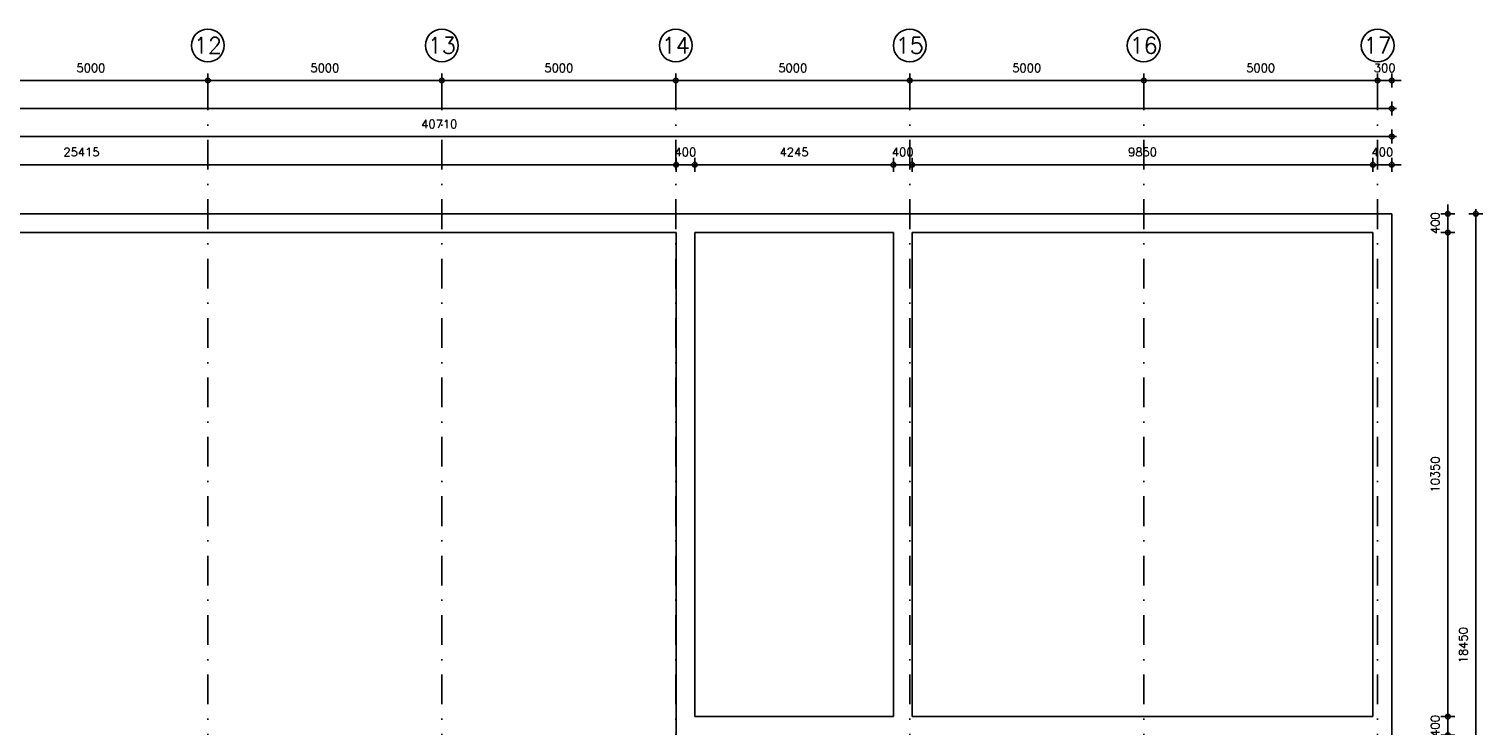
# Model space of a CAD drawing. Extents: x 0 to 139900, y 0 to 143500.
# Tile 27 of 34: x 56679 to 87750, y 73910 to 88810. Entities that reach past the tile are written whole.
import ezdxf
from ezdxf.enums import TextEntityAlignment as Align

# ---------------------------------------------------------------- set-up
doc = ezdxf.new("R2010")
doc.units = 0
doc.header["$LTSCALE"] = 100
doc.header["$PDMODE"] = 3
doc.header["$PDSIZE"] = -3
doc.linetypes.add('DASHDOT2', pattern=[12.7, 6.35, -3.175, 0, -3.175])
doc.layers.get('0').update_dxf_attribs({"linetype": 'CONTINUOUS'})
doc.layers.get('DEFPOINTS').update_dxf_attribs({"linetype": 'CONTINUOUS'})
for name, color, linetype in [('A--A$1C-_CIRKEL', 3, 'CONTINUOUS'), ('A--L$7A-_STRAMIEN', 1, 'DASHDOT2'), ('A--L16--_F123-', 3, 'CONTINUOUS'), ('A--M$1A-_F123-_MAATV', 7, 'CONTINUOUS'), ('A--T$1A-_F123-_0_25MM', 2, 'CONTINUOUS')]:
    doc.layers.add(name, color=color, linetype=linetype)
doc.styles.add('ALFA-0_25', font='ROMANS')
doc.styles.add('MISO', font='ROMANS.shx')
doc.dimstyles.new('DLV18', dxfattribs={"dimscale": 100, "dimtxt": 1.8, "dimasz": 1, "dimexe": 0, "dimexo": 0, "dimgap": 0, "dimtad": 0, "dimdec": 0, "dimrnd": 1, "dimzin": 0, "dimtxsty": 'MISO', "dimblk1": '$DIMDLV', "dimblk2": '$DIMDLV', "dimsah": 1, "dimcen": 0, "dimse1": 1, "dimse2": 1, "dimclrd": 256, "dimclre": 256, "dimclrt": 1, "dimazin": 3, "dimtfac": 1, "dimtdec": 0, "dimtix": 1, "dimtmove": 0, "dimatfit": 3, "dimtvp": 1.5, "dimtolj": 1, "dimtzin": 0})

# ---------------------------------------------------------------- blocks, each defined once
blk = doc.blocks.new('$DIMDLV')
at = {"color": 0}
for p, q in [((-1, 0), (1, 0)), ((0, -1.5), (0, 1.5))]:
    blk.add_line(p, q, dxfattribs=at)
blk.add_circle((0, 0), 0.5, dxfattribs=at)
blk = doc.blocks.new('*D14')
at = {"layer": 'A--M$1A-_F123-_MAATV', "linetype": 'CONTINUOUS'}
blk.add_line((70600, 87710), (75400, 87710), dxfattribs=at)
at = {"layer": 'DEFPOINTS', "color": 0, "linetype": 'CONTINUOUS'}
for p in [(70500, 87710), (75500, 87710), (75500, 87710)]:
    blk.add_point(p, dxfattribs=at)
at = {"layer": 'A--M$1A-_F123-_MAATV', "linetype": 'CONTINUOUS', "xscale": 100, "yscale": 100, "zscale": 100, "rotation": 180}
blk.add_blockref('$DIMDLV', (70500, 87710), dxfattribs=at)
at = {"layer": 'A--M$1A-_F123-_MAATV', "linetype": 'CONTINUOUS', "xscale": 100, "yscale": 100, "zscale": 100}
blk.add_blockref('$DIMDLV', (75500, 87710), dxfattribs=at)
at = {"layer": 'A--M$1A-_F123-_MAATV', "color": 1, "linetype": 'CONTINUOUS', "insert": (73000, 87980), "char_height": 180, "attachment_point": 5, "style": 'MISO'}
blk.add_mtext('\\A1;5000', dxfattribs=at)
blk = doc.blocks.new('*D25')
at = {"layer": 'A--M$1A-_F123-_MAATV', "linetype": 'CONTINUOUS'}
blk.add_line((55600, 87710), (60400, 87710), dxfattribs=at)
at = {"layer": 'DEFPOINTS', "color": 0, "linetype": 'CONTINUOUS'}
for p in [(55500, 87710), (60500, 87710), (60500, 87710)]:
    blk.add_point(p, dxfattribs=at)
at = {"layer": 'A--M$1A-_F123-_MAATV', "linetype": 'CONTINUOUS', "xscale": 100, "yscale": 100, "zscale": 100, "rotation": 180}
blk.add_blockref('$DIMDLV', (55500, 87710), dxfattribs=at)
at = {"layer": 'A--M$1A-_F123-_MAATV', "linetype": 'CONTINUOUS', "xscale": 100, "yscale": 100, "zscale": 100}
blk.add_blockref('$DIMDLV', (60500, 87710), dxfattribs=at)
at = {"layer": 'A--M$1A-_F123-_MAATV', "color": 1, "linetype": 'CONTINUOUS', "insert": (58000, 87980), "char_height": 180, "attachment_point": 5, "style": 'MISO'}
blk.add_mtext('\\A1;5000', dxfattribs=at)
blk = doc.blocks.new('CIRKEL')
at = {"layer": 'A--A$1C-_CIRKEL'}
blk.add_circle((0, 0), 350, dxfattribs=at)
blk = doc.blocks.new('*D27')
at = {"layer": 'A--M$1A-_F123-_MAATV', "linetype": 'CONTINUOUS'}
blk.add_line((65600, 87710), (70400, 87710), dxfattribs=at)
at = {"layer": 'DEFPOINTS', "color": 0, "linetype": 'CONTINUOUS'}
for p in [(65500, 87710), (70500, 87710), (70500, 87710)]:
    blk.add_point(p, dxfattribs=at)
at = {"layer": 'A--M$1A-_F123-_MAATV', "linetype": 'CONTINUOUS', "xscale": 100, "yscale": 100, "zscale": 100, "rotation": 180}
blk.add_blockref('$DIMDLV', (65500, 87710), dxfattribs=at)
at = {"layer": 'A--M$1A-_F123-_MAATV', "linetype": 'CONTINUOUS', "xscale": 100, "yscale": 100, "zscale": 100}
blk.add_blockref('$DIMDLV', (70500, 87710), dxfattribs=at)
at = {"layer": 'A--M$1A-_F123-_MAATV', "color": 1, "linetype": 'CONTINUOUS', "insert": (68000, 87980), "char_height": 180, "attachment_point": 5, "style": 'MISO'}
blk.add_mtext('\\A1;5000', dxfattribs=at)
blk = doc.blocks.new('*D28')
at = {"layer": 'A--M$1A-_F123-_MAATV', "linetype": 'CONTINUOUS'}
blk.add_line((60600, 87710), (65400, 87710), dxfattribs=at)
at = {"layer": 'DEFPOINTS', "color": 0, "linetype": 'CONTINUOUS'}
for p in [(60500, 87710), (65500, 87710), (65500, 87710)]:
    blk.add_point(p, dxfattribs=at)
at = {"layer": 'A--M$1A-_F123-_MAATV', "linetype": 'CONTINUOUS', "xscale": 100, "yscale": 100, "zscale": 100, "rotation": 180}
blk.add_blockref('$DIMDLV', (60500, 87710), dxfattribs=at)
at = {"layer": 'A--M$1A-_F123-_MAATV', "linetype": 'CONTINUOUS', "xscale": 100, "yscale": 100, "zscale": 100}
blk.add_blockref('$DIMDLV', (65500, 87710), dxfattribs=at)
at = {"layer": 'A--M$1A-_F123-_MAATV', "color": 1, "linetype": 'CONTINUOUS', "insert": (63000, 87980), "char_height": 180, "attachment_point": 5, "style": 'MISO'}
blk.add_mtext('\\A1;5000', dxfattribs=at)
blk = doc.blocks.new('*D29')
at = {"layer": 'A--M$1A-_F123-_MAATV', "linetype": 'CONTINUOUS'}
for p, q in [((85400, 87710), (85300, 87710)), ((85500, 87710), (85800, 87710)), ((85900, 87710), (86000, 87710))]:
    blk.add_line(p, q, dxfattribs=at)
at = {"layer": 'DEFPOINTS', "color": 0, "linetype": 'CONTINUOUS'}
for p in [(85500, 87710), (85800, 87710), (85800, 84710)]:
    blk.add_point(p, dxfattribs=at)
at = {"layer": 'A--M$1A-_F123-_MAATV', "linetype": 'CONTINUOUS', "xscale": 100, "yscale": 100, "zscale": 100}
blk.add_blockref('$DIMDLV', (85500, 87710), dxfattribs=at)
at = {"layer": 'A--M$1A-_F123-_MAATV', "linetype": 'CONTINUOUS', "xscale": 100, "yscale": 100, "zscale": 100, "rotation": 180}
blk.add_blockref('$DIMDLV', (85800, 87710), dxfattribs=at)
at = {"layer": 'A--M$1A-_F123-_MAATV', "color": 1, "linetype": 'CONTINUOUS', "insert": (85650, 87980), "char_height": 180, "attachment_point": 5, "style": 'MISO'}
blk.add_mtext('\\A1;300', dxfattribs=at)
blk = doc.blocks.new('*D30')
at = {"layer": 'A--M$1A-_F123-_MAATV', "linetype": 'CONTINUOUS'}
blk.add_line((80600, 87710), (85400, 87710), dxfattribs=at)
at = {"layer": 'DEFPOINTS', "color": 0, "linetype": 'CONTINUOUS'}
for p in [(80500, 87710), (85500, 87710), (85500, 87710)]:
    blk.add_point(p, dxfattribs=at)
at = {"layer": 'A--M$1A-_F123-_MAATV', "linetype": 'CONTINUOUS', "xscale": 100, "yscale": 100, "zscale": 100, "rotation": 180}
blk.add_blockref('$DIMDLV', (80500, 87710), dxfattribs=at)
at = {"layer": 'A--M$1A-_F123-_MAATV', "linetype": 'CONTINUOUS', "xscale": 100, "yscale": 100, "zscale": 100}
blk.add_blockref('$DIMDLV', (85500, 87710), dxfattribs=at)
at = {"layer": 'A--M$1A-_F123-_MAATV', "color": 1, "linetype": 'CONTINUOUS', "insert": (83000, 87980), "char_height": 180, "attachment_point": 5, "style": 'MISO'}
blk.add_mtext('\\A1;5000', dxfattribs=at)
blk = doc.blocks.new('*D31')
at = {"layer": 'A--M$1A-_F123-_MAATV', "linetype": 'CONTINUOUS'}
blk.add_line((75600, 87710), (80400, 87710), dxfattribs=at)
at = {"layer": 'DEFPOINTS', "color": 0, "linetype": 'CONTINUOUS'}
for p in [(75500, 87710), (80500, 87710), (80500, 87710)]:
    blk.add_point(p, dxfattribs=at)
at = {"layer": 'A--M$1A-_F123-_MAATV', "linetype": 'CONTINUOUS', "xscale": 100, "yscale": 100, "zscale": 100, "rotation": 180}
blk.add_blockref('$DIMDLV', (75500, 87710), dxfattribs=at)
at = {"layer": 'A--M$1A-_F123-_MAATV', "linetype": 'CONTINUOUS', "xscale": 100, "yscale": 100, "zscale": 100}
blk.add_blockref('$DIMDLV', (80500, 87710), dxfattribs=at)
at = {"layer": 'A--M$1A-_F123-_MAATV', "color": 1, "linetype": 'CONTINUOUS', "insert": (78000, 87980), "char_height": 180, "attachment_point": 5, "style": 'MISO'}
blk.add_mtext('\\A1;5000', dxfattribs=at)
blk = doc.blocks.new('*D55')
at = {"layer": 'A--M$1A-_F123-_MAATV'}
for p, q in [((87000, 84960), (87000, 85060)), ((87000, 84860), (87000, 84460)), ((87000, 84360), (87000, 84260))]:
    blk.add_line(p, q, dxfattribs=at)
at = {"layer": 'DEFPOINTS', "color": 0}
for p in [(85800, 84860), (85400, 84460), (87000, 84460)]:
    blk.add_point(p, dxfattribs=at)
at = {"layer": 'A--M$1A-_F123-_MAATV', "xscale": 100, "yscale": 100, "zscale": 100}
for p, rotation in [((87000, 84860), 270), ((87000, 84460), 90)]:
    blk.add_blockref('$DIMDLV', p, dxfattribs=dict(at, rotation=rotation))
at = {"layer": 'A--M$1A-_F123-_MAATV', "color": 1, "insert": (86730, 84660), "char_height": 180, "attachment_point": 5, "rotation": 90, "style": 'MISO'}
blk.add_mtext('\\A1;400', dxfattribs=at)
blk = doc.blocks.new('*D56')
at = {"layer": 'A--M$1A-_F123-_MAATV'}
blk.add_line((87000, 84360), (87000, 74210), dxfattribs=at)
at = {"layer": 'DEFPOINTS', "color": 0}
for p in [(85400, 84460), (85400, 74110), (87000, 74110)]:
    blk.add_point(p, dxfattribs=at)
at = {"layer": 'A--M$1A-_F123-_MAATV', "xscale": 100, "yscale": 100, "zscale": 100}
for p, rotation in [((87000, 84460), 90), ((87000, 74110), 270)]:
    blk.add_blockref('$DIMDLV', p, dxfattribs=dict(at, rotation=rotation))
at = {"layer": 'A--M$1A-_F123-_MAATV', "color": 1, "insert": (86730, 79285), "char_height": 180, "attachment_point": 5, "rotation": 90, "style": 'MISO'}
blk.add_mtext('\\A1;10350', dxfattribs=at)
blk = doc.blocks.new('*D57')
at = {"layer": 'A--M$1A-_F123-_MAATV'}
for p, q in [((87000, 74210), (87000, 74310)), ((87000, 74110), (87000, 73710)), ((87000, 73610), (87000, 73510))]:
    blk.add_line(p, q, dxfattribs=at)
at = {"layer": 'DEFPOINTS', "color": 0}
for p in [(85400, 74110), (85400, 73710), (87000, 73710)]:
    blk.add_point(p, dxfattribs=at)
at = {"layer": 'A--M$1A-_F123-_MAATV', "xscale": 100, "yscale": 100, "zscale": 100}
for p, rotation in [((87000, 74110), 270), ((87000, 73710), 90)]:
    blk.add_blockref('$DIMDLV', p, dxfattribs=dict(at, rotation=rotation))
at = {"layer": 'A--M$1A-_F123-_MAATV', "color": 1, "insert": (86730, 73910), "char_height": 180, "attachment_point": 5, "rotation": 90, "style": 'MISO'}
blk.add_mtext('\\A1;400', dxfattribs=at)
blk = doc.blocks.new('*D60')
at = {"layer": 'A--M$1A-_F123-_MAATV'}
blk.add_line((87600, 84760), (87600, 66510), dxfattribs=at)
at = {"layer": 'DEFPOINTS', "color": 0}
for p in [(85800, 84860), (85800, 66410), (87600, 66410)]:
    blk.add_point(p, dxfattribs=at)
at = {"layer": 'A--M$1A-_F123-_MAATV', "xscale": 100, "yscale": 100, "zscale": 100}
for p, rotation in [((87600, 84860), 90), ((87600, 66410), 270)]:
    blk.add_blockref('$DIMDLV', p, dxfattribs=dict(at, rotation=rotation))
at = {"layer": 'A--M$1A-_F123-_MAATV', "color": 1, "insert": (87330, 75635), "char_height": 180, "attachment_point": 5, "rotation": 90, "style": 'MISO'}
blk.add_mtext('\\A1;18450', dxfattribs=at)
blk = doc.blocks.new('*D61')
at = {"layer": 'A--M$1A-_F123-_MAATV'}
for p, q in [((85300, 85910), (85200, 85910)), ((85800, 85910), (85400, 85910)), ((85900, 85910), (86000, 85910))]:
    blk.add_line(p, q, dxfattribs=at)
at = {"layer": 'DEFPOINTS', "color": 0}
for p in [(85400, 85910), (85800, 84860), (85400, 84460)]:
    blk.add_point(p, dxfattribs=at)
at = {"layer": 'A--M$1A-_F123-_MAATV', "xscale": 100, "yscale": 100, "zscale": 100}
blk.add_blockref('$DIMDLV', (85400, 85910), dxfattribs=at)
at = {"layer": 'A--M$1A-_F123-_MAATV', "xscale": 100, "yscale": 100, "zscale": 100, "rotation": 180}
blk.add_blockref('$DIMDLV', (85800, 85910), dxfattribs=at)
at = {"layer": 'A--M$1A-_F123-_MAATV', "color": 1, "insert": (85600, 86180), "char_height": 180, "attachment_point": 5, "style": 'MISO'}
blk.add_mtext('\\A1;400', dxfattribs=at)
blk = doc.blocks.new('*D62')
at = {"layer": 'A--M$1A-_F123-_MAATV'}
blk.add_line((85300, 85910), (75650, 85910), dxfattribs=at)
at = {"layer": 'DEFPOINTS', "color": 0}
for p in [(75550, 85910), (75550, 84460), (85400, 84460)]:
    blk.add_point(p, dxfattribs=at)
at = {"layer": 'A--M$1A-_F123-_MAATV', "xscale": 100, "yscale": 100, "zscale": 100, "rotation": 180}
blk.add_blockref('$DIMDLV', (75550, 85910), dxfattribs=at)
at = {"layer": 'A--M$1A-_F123-_MAATV', "xscale": 100, "yscale": 100, "zscale": 100}
blk.add_blockref('$DIMDLV', (85400, 85910), dxfattribs=at)
at = {"layer": 'A--M$1A-_F123-_MAATV', "color": 1, "insert": (80475, 86180), "char_height": 180, "attachment_point": 5, "style": 'MISO'}
blk.add_mtext('\\A1;9850', dxfattribs=at)
blk = doc.blocks.new('*D63')
at = {"layer": 'A--M$1A-_F123-_MAATV'}
for p, q in [((75050, 85910), (74950, 85910)), ((75550, 85910), (75150, 85910)), ((75650, 85910), (75750, 85910))]:
    blk.add_line(p, q, dxfattribs=at)
at = {"layer": 'DEFPOINTS', "color": 0}
for p in [(75150, 85910), (75150, 84460), (75550, 84460)]:
    blk.add_point(p, dxfattribs=at)
at = {"layer": 'A--M$1A-_F123-_MAATV', "xscale": 100, "yscale": 100, "zscale": 100}
blk.add_blockref('$DIMDLV', (75150, 85910), dxfattribs=at)
at = {"layer": 'A--M$1A-_F123-_MAATV', "xscale": 100, "yscale": 100, "zscale": 100, "rotation": 180}
blk.add_blockref('$DIMDLV', (75550, 85910), dxfattribs=at)
at = {"layer": 'A--M$1A-_F123-_MAATV', "color": 1, "insert": (75350, 86180), "char_height": 180, "attachment_point": 5, "style": 'MISO'}
blk.add_mtext('\\A1;400', dxfattribs=at)
blk = doc.blocks.new('*D64')
at = {"layer": 'A--M$1A-_F123-_MAATV'}
blk.add_line((75050, 85910), (71005, 85910), dxfattribs=at)
at = {"layer": 'DEFPOINTS', "color": 0}
for p in [(70905, 85910), (70905, 84460), (75150, 84460)]:
    blk.add_point(p, dxfattribs=at)
at = {"layer": 'A--M$1A-_F123-_MAATV', "xscale": 100, "yscale": 100, "zscale": 100, "rotation": 180}
blk.add_blockref('$DIMDLV', (70905, 85910), dxfattribs=at)
at = {"layer": 'A--M$1A-_F123-_MAATV', "xscale": 100, "yscale": 100, "zscale": 100}
blk.add_blockref('$DIMDLV', (75150, 85910), dxfattribs=at)
at = {"layer": 'A--M$1A-_F123-_MAATV', "color": 1, "insert": (73027.5, 86180), "char_height": 180, "attachment_point": 5, "style": 'MISO'}
blk.add_mtext('\\A1;4245', dxfattribs=at)
blk = doc.blocks.new('*D65')
at = {"layer": 'A--M$1A-_F123-_MAATV'}
for p, q in [((70405, 85910), (70305, 85910)), ((70905, 85910), (70505, 85910)), ((71005, 85910), (71105, 85910))]:
    blk.add_line(p, q, dxfattribs=at)
at = {"layer": 'DEFPOINTS', "color": 0}
for p in [(70505, 85910), (70505, 84460), (70905, 84460)]:
    blk.add_point(p, dxfattribs=at)
at = {"layer": 'A--M$1A-_F123-_MAATV', "xscale": 100, "yscale": 100, "zscale": 100}
blk.add_blockref('$DIMDLV', (70505, 85910), dxfattribs=at)
at = {"layer": 'A--M$1A-_F123-_MAATV', "xscale": 100, "yscale": 100, "zscale": 100, "rotation": 180}
blk.add_blockref('$DIMDLV', (70905, 85910), dxfattribs=at)
at = {"layer": 'A--M$1A-_F123-_MAATV', "color": 1, "insert": (70705, 86180), "char_height": 180, "attachment_point": 5, "style": 'MISO'}
blk.add_mtext('\\A1;400', dxfattribs=at)
blk = doc.blocks.new('*D66')
at = {"layer": 'A--M$1A-_F123-_MAATV'}
blk.add_line((70405, 85910), (45190, 85910), dxfattribs=at)
at = {"layer": 'DEFPOINTS', "color": 0}
for p in [(45090, 85910), (45090, 84310), (70505, 84460)]:
    blk.add_point(p, dxfattribs=at)
at = {"layer": 'A--M$1A-_F123-_MAATV', "xscale": 100, "yscale": 100, "zscale": 100, "rotation": 180}
blk.add_blockref('$DIMDLV', (45090, 85910), dxfattribs=at)
at = {"layer": 'A--M$1A-_F123-_MAATV', "xscale": 100, "yscale": 100, "zscale": 100}
blk.add_blockref('$DIMDLV', (70505, 85910), dxfattribs=at)
at = {"layer": 'A--M$1A-_F123-_MAATV', "color": 1, "insert": (57797.5, 86180), "char_height": 180, "attachment_point": 5, "style": 'MISO'}
blk.add_mtext('\\A1;25415', dxfattribs=at)
blk = doc.blocks.new('*D71')
at = {"layer": 'A--M$1A-_F123-_MAATV'}
blk.add_line((45190, 86510), (85700, 86510), dxfattribs=at)
at = {"layer": 'DEFPOINTS', "color": 0}
for p in [(85800, 86510), (85800, 84860), (45090, 84710)]:
    blk.add_point(p, dxfattribs=at)
at = {"layer": 'A--M$1A-_F123-_MAATV', "xscale": 100, "yscale": 100, "zscale": 100, "rotation": 180}
blk.add_blockref('$DIMDLV', (45090, 86510), dxfattribs=at)
at = {"layer": 'A--M$1A-_F123-_MAATV', "xscale": 100, "yscale": 100, "zscale": 100}
blk.add_blockref('$DIMDLV', (85800, 86510), dxfattribs=at)
at = {"layer": 'A--M$1A-_F123-_MAATV', "color": 1, "insert": (65445, 86780), "char_height": 180, "attachment_point": 5, "style": 'MISO'}
blk.add_mtext('\\A1;40710', dxfattribs=at)
blk = doc.blocks.new('*D72')
at = {"layer": 'A--M$1A-_F123-_MAATV'}
blk.add_line((5300, 87110), (85700, 87110), dxfattribs=at)
at = {"layer": 'DEFPOINTS', "color": 0}
for p in [(85800, 87110), (85800, 84860), (5200, 84710)]:
    blk.add_point(p, dxfattribs=at)
at = {"layer": 'A--M$1A-_F123-_MAATV', "xscale": 100, "yscale": 100, "zscale": 100, "rotation": 180}
blk.add_blockref('$DIMDLV', (5200, 87110), dxfattribs=at)
at = {"layer": 'A--M$1A-_F123-_MAATV', "xscale": 100, "yscale": 100, "zscale": 100}
blk.add_blockref('$DIMDLV', (85800, 87110), dxfattribs=at)
at = {"layer": 'A--M$1A-_F123-_MAATV', "color": 1, "insert": (45500, 87380), "char_height": 180, "attachment_point": 5, "style": 'MISO'}
blk.add_mtext('\\A1;80600', dxfattribs=at)

msp = doc.modelspace()

# ---------------------------------------------------------------- linework, layer by layer
at = {"layer": 'A--L$7A-_STRAMIEN'}
for p, q in [((60500, 87710), (60500, 66410)), ((65500, 87710), (65500, 66410)), ((70500, 87710), (70500, 66410)), ((75500, 87710), (75500, 66410)), ((80500, 87710), (80500, 66410)), ((85500, 87710), (85500, 66410))]:
    msp.add_line(p, q, dxfattribs=at)
at = {"layer": 'A--L16--_F123-', "color": 2}
for p, q in [((45090, 84860), (85800, 84860)), ((85800, 66410), (85800, 84860)), ((45090, 84460), (70505, 84460)), ((70505, 84460), (70505, 66810)), ((70905, 84460), (70905, 74110)), ((70905, 84460), (75150, 84460)), ((75150, 84460), (75150, 74110)), ((75550, 84460), (75550, 74110)), ((75550, 84460), (85400, 84460)), ((85400, 74110), (85400, 84460)), ((75150, 74110), (70905, 74110)), ((85400, 74110), (75550, 74110))]:
    msp.add_line(p, q, dxfattribs=at)

# ---------------------------------------------------------------- block references
at = {"layer": 'A--M$1A-_F123-_MAATV'}
ref = msp.add_blockref('CIRKEL', (60500, 88460), dxfattribs=at)
ref.add_attrib('A', '12', dxfattribs={"layer": 'A--T$1A-_F123-_0_25MM', "height": 350, "style": 'ALFA-0_25'}).set_placement((60500, 88460), align=Align.MIDDLE_CENTER)
ref = msp.add_blockref('CIRKEL', (65500, 88460), dxfattribs=at)
ref.add_attrib('A', '13', dxfattribs={"layer": 'A--T$1A-_F123-_0_25MM', "height": 350, "style": 'ALFA-0_25'}).set_placement((65500, 88460), align=Align.MIDDLE_CENTER)
ref = msp.add_blockref('CIRKEL', (70500, 88460), dxfattribs=at)
ref.add_attrib('A', '14', dxfattribs={"layer": 'A--T$1A-_F123-_0_25MM', "height": 350, "style": 'ALFA-0_25'}).set_placement((70500, 88460), align=Align.MIDDLE_CENTER)
ref = msp.add_blockref('CIRKEL', (75500, 88460), dxfattribs=at)
ref.add_attrib('A', '15', dxfattribs={"layer": 'A--T$1A-_F123-_0_25MM', "height": 350, "style": 'ALFA-0_25'}).set_placement((75500, 88460), align=Align.MIDDLE_CENTER)
ref = msp.add_blockref('CIRKEL', (80500, 88460), dxfattribs=at)
ref.add_attrib('A', '16', dxfattribs={"layer": 'A--T$1A-_F123-_0_25MM', "height": 350, "style": 'ALFA-0_25'}).set_placement((80500, 88460), align=Align.MIDDLE_CENTER)
ref = msp.add_blockref('CIRKEL', (85500, 88460), dxfattribs=at)
ref.add_attrib('A', '17', dxfattribs={"layer": 'A--T$1A-_F123-_0_25MM', "height": 350, "style": 'ALFA-0_25'}).set_placement((85500, 88460), align=Align.MIDDLE_CENTER)

# ---------------------------------------------------------------- dimensions: what is measured, and where the dimension line sits
at = {"layer": 'A--M$1A-_F123-_MAATV', "linetype": 'CONTINUOUS'}
for base, p1, p2, picture, middle in [((60500, 87710), (55500, 87710), (60500, 87710), '*D25', (58000, 87980)), ((65500, 87710), (60500, 87710), (65500, 87710), '*D28', (63000, 87980)), ((70500, 87710), (65500, 87710), (70500, 87710), '*D27', (68000, 87980)), ((75500, 87710), (70500, 87710), (75500, 87710), '*D14', (73000, 87980)), ((80500, 87710), (75500, 87710), (80500, 87710), '*D31', (78000, 87980)), ((85500, 87710), (80500, 87710), (85500, 87710), '*D30', (83000, 87980)), ((85800, 87710), (85500, 87710), (85800, 84710), '*D29', (85650, 87980))]:
    dim = msp.add_linear_dim(base=base, p1=p1, p2=p2, dimstyle='DLV18', dxfattribs=at)
    dim.commit()
    dim.dimension.update_dxf_attribs({"geometry": picture, "text_midpoint": middle})
at = {"layer": 'A--M$1A-_F123-_MAATV'}
for base, p1, p2, picture, middle in [((85800, 87110), (5200, 84710), (85800, 84860), '*D72', (45500, 87380)), ((85800, 86510), (45090, 84710), (85800, 84860), '*D71', (65445, 86780)), ((45090, 85910), (70505, 84460), (45090, 84310), '*D66', (57797.5, 86180)), ((70505, 85910), (70905, 84460), (70505, 84460), '*D65', (70705, 86180)), ((70905, 85910), (75150, 84460), (70905, 84460), '*D64', (73027.5, 86180)), ((75150, 85910), (75550, 84460), (75150, 84460), '*D63', (75350, 86180)), ((75550, 85910), (85400, 84460), (75550, 84460), '*D62', (80475, 86180)), ((85400, 85910), (85800, 84860), (85400, 84460), '*D61', (85600, 86180))]:
    dim = msp.add_linear_dim(base=base, p1=p1, p2=p2, dimstyle='DLV18', dxfattribs=at)
    dim.commit()
    dim.dimension.update_dxf_attribs({"geometry": picture, "text_midpoint": middle})
for base, p1, p2, picture, middle in [((87000, 84460), (85800, 84860), (85400, 84460), '*D55', (86730, 84660)), ((87600, 66410), (85800, 84860), (85800, 66410), '*D60', (87330, 75635)), ((87000, 74110), (85400, 84460), (85400, 74110), '*D56', (86730, 79285)), ((87000, 73710), (85400, 74110), (85400, 73710), '*D57', (86730, 73910))]:
    dim = msp.add_linear_dim(base=base, p1=p1, p2=p2, angle=90, dimstyle='DLV18', dxfattribs=at)
    dim.commit()
    dim.dimension.update_dxf_attribs({"geometry": picture, "text_midpoint": middle})

doc.saveas('drawing.dxf')
